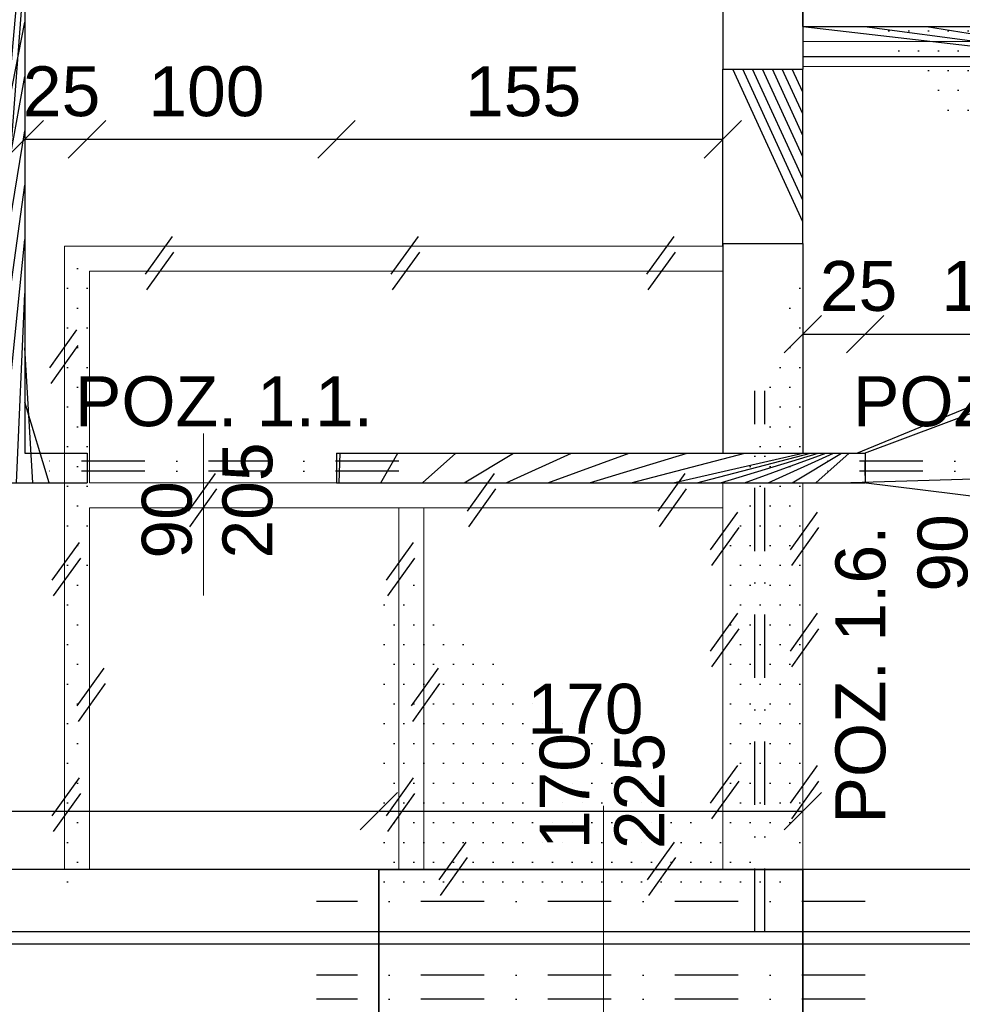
# Model space of a CAD drawing. Header units: millimetres. Extents: x 6528 to 149658, y 3342 to 12852.
# Tile 64 of 122: x 69993 to 70371, y 7974 to 8368. Entities that reach past the tile are written whole.
import ezdxf

# ---------------------------------------------------------------- set-up
doc = ezdxf.new("R2010")
doc.units = ezdxf.units.MM
doc.linetypes.add('DASHDOTX2', pattern=[50.8, 25.4, -12.7, 0, -12.7])
doc.layers.add('R-TAB', color=1, linetype='Continuous')
doc.styles.get("Standard").update_dxf_attribs({"font": 'arial.ttf'})
doc.dimstyles.new('ISO-25', dxfattribs={"dimtxt": 2.5, "dimasz": 2.5, "dimexe": 1.25, "dimexo": 0.625, "dimtad": 1, "dimtxsty": 'Standard', "dimcen": 2.5, "dimadec": 0, "dimazin": 0, "dimtfac": 1, "dimtmove": 0, "dimatfit": 3, "dimfxl": 1, "dimarcsym": 0})
pattern_1 = [(0, (-1177794257.981769, -935731374.6151185), (3.96875, 7.9375), [0, -7.9375])]
pattern_2 = [(45, (-1177794257.981769, -935731374.6151185), (-11.22532015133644, 11.22532015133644), [])]

# ---------------------------------------------------------------- blocks, each defined once
blk = doc.blocks.new('_Oblique')
at = {"color": 0, "linetype": 'ByBlock', "lineweight": -2}
blk.add_line((-0.5, -0.5), (0.5, 0.5), dxfattribs=at)
blk = doc.blocks.new('*D2302')
at = {"color": 0, "lineweight": -2, "transparency": 16777216}
blk.add_line((69995.06000464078, 8320.479148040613), (70020.06000440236, 8320.479148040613), dxfattribs=at)
at = {"layer": 'Defpoints', "color": 0, "transparency": 16777216}
for p in [(70020.06000440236, 8320.479148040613), (69995.06000464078, 8194.670604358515), (70020.06000440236, 8194.670604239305)]:
    blk.add_point(p, dxfattribs=at)
at = {"color": 0, "lineweight": -2, "transparency": 16777216, "xscale": 15, "yscale": 15, "zscale": 15, "rotation": 180}
blk.add_blockref('_Oblique', (69995.06000464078, 8320.479148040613), dxfattribs=at)
at = {"color": 0, "lineweight": -2, "transparency": 16777216, "xscale": 15, "yscale": 15, "zscale": 15}
blk.add_blockref('_Oblique', (70020.06000440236, 8320.479148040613), dxfattribs=at)
at = {"color": 0, "transparency": 16777216, "insert": (70009.85898869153, 8339.622931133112), "char_height": 20, "attachment_point": 5}
blk.add_mtext('25', dxfattribs=at)
blk = doc.blocks.new('*D2303')
at = {"color": 0, "lineweight": -2, "transparency": 16777216}
blk.add_line((70020.06000440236, 8320.479148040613), (70120.06000464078, 8320.479148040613), dxfattribs=at)
at = {"layer": 'Defpoints', "color": 0, "transparency": 16777216}
for p in [(70120.06000464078, 8320.479148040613), (70020.06000440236, 8194.670604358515), (70120.06000464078, 8194.670604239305)]:
    blk.add_point(p, dxfattribs=at)
at = {"color": 0, "lineweight": -2, "transparency": 16777216, "xscale": 15, "yscale": 15, "zscale": 15, "rotation": 180}
blk.add_blockref('_Oblique', (70020.06000440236, 8320.479148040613), dxfattribs=at)
at = {"color": 0, "lineweight": -2, "transparency": 16777216, "xscale": 15, "yscale": 15, "zscale": 15}
blk.add_blockref('_Oblique', (70120.06000464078, 8320.479148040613), dxfattribs=at)
at = {"color": 0, "transparency": 16777216, "insert": (70067.93488185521, 8339.622931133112), "char_height": 20, "attachment_point": 5}
blk.add_mtext('100', dxfattribs=at)
blk = doc.blocks.new('*D2304')
at = {"color": 0, "lineweight": -2, "transparency": 16777216}
blk.add_line((70120.06000464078, 8320.479148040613), (70275.06000464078, 8320.479148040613), dxfattribs=at)
at = {"layer": 'Defpoints', "color": 0, "transparency": 16777216}
for p in [(70275.06000464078, 8320.479148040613), (70120.06000464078, 8194.670604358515), (70275.06000464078, 8194.670604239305)]:
    blk.add_point(p, dxfattribs=at)
at = {"color": 0, "lineweight": -2, "transparency": 16777216, "xscale": 15, "yscale": 15, "zscale": 15, "rotation": 180}
blk.add_blockref('_Oblique', (70120.06000464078, 8320.479148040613), dxfattribs=at)
at = {"color": 0, "lineweight": -2, "transparency": 16777216, "xscale": 15, "yscale": 15, "zscale": 15}
blk.add_blockref('_Oblique', (70275.06000464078, 8320.479148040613), dxfattribs=at)
at = {"color": 0, "transparency": 16777216, "insert": (70194.93430154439, 8339.622931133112), "char_height": 20, "attachment_point": 5}
blk.add_mtext('155', dxfattribs=at)
blk = doc.blocks.new('*D2305')
at = {"color": 0, "lineweight": -2, "transparency": 16777216}
blk.add_line((70307.06000440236, 8242.387402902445), (70332.06000416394, 8242.387402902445), dxfattribs=at)
at = {"layer": 'Defpoints', "color": 0, "transparency": 16777216}
for p in [(70332.06000416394, 8242.387402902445), (70307.06000440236, 8194.670604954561), (70332.06000416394, 8194.670604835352)]:
    blk.add_point(p, dxfattribs=at)
at = {"color": 0, "lineweight": -2, "transparency": 16777216, "xscale": 15, "yscale": 15, "zscale": 15, "rotation": 180}
blk.add_blockref('_Oblique', (70307.06000440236, 8242.387402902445), dxfattribs=at)
at = {"color": 0, "lineweight": -2, "transparency": 16777216, "xscale": 15, "yscale": 15, "zscale": 15}
blk.add_blockref('_Oblique', (70332.06000416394, 8242.387402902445), dxfattribs=at)
at = {"color": 0, "transparency": 16777216, "insert": (70329.44879787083, 8261.531185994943), "char_height": 20, "attachment_point": 5}
blk.add_mtext('25', dxfattribs=at)
blk = doc.blocks.new('*D2306')
at = {"color": 0, "lineweight": -2, "transparency": 16777216}
blk.add_line((70332.06000416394, 8242.387402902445), (70432.06000440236, 8242.387402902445), dxfattribs=at)
at = {"layer": 'Defpoints', "color": 0, "transparency": 16777216}
for p in [(70432.06000440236, 8242.387402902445), (70332.06000416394, 8194.670604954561), (70432.06000440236, 8194.670604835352)]:
    blk.add_point(p, dxfattribs=at)
at = {"color": 0, "lineweight": -2, "transparency": 16777216, "xscale": 15, "yscale": 15, "zscale": 15, "rotation": 180}
blk.add_blockref('_Oblique', (70332.06000416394, 8242.387402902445), dxfattribs=at)
at = {"color": 0, "lineweight": -2, "transparency": 16777216, "xscale": 15, "yscale": 15, "zscale": 15}
blk.add_blockref('_Oblique', (70432.06000440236, 8242.387402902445), dxfattribs=at)
at = {"color": 0, "transparency": 16777216, "insert": (70386.03277557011, 8261.531185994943), "char_height": 20, "attachment_point": 5}
blk.add_mtext('100', dxfattribs=at)
blk = doc.blocks.new('*D2540')
at = {"color": 0, "lineweight": -2, "transparency": 16777216}
blk.add_line((69777.0600048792, 8051.055982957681), (70137.06000440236, 8051.055982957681), dxfattribs=at)
at = {"layer": 'Defpoints', "color": 0, "transparency": 16777216}
for p in [(70137.06000440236, 8051.055982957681), (69777.0600048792, 8027.670604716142), (70137.06000440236, 8027.670604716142)]:
    blk.add_point(p, dxfattribs=at)
at = {"color": 0, "lineweight": -2, "transparency": 16777216, "xscale": 15, "yscale": 15, "zscale": 15, "rotation": 180}
blk.add_blockref('_Oblique', (69777.0600048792, 8051.055982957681), dxfattribs=at)
at = {"color": 0, "lineweight": -2, "transparency": 16777216, "xscale": 15, "yscale": 15, "zscale": 15}
blk.add_blockref('_Oblique', (70137.06000440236, 8051.055982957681), dxfattribs=at)
at = {"color": 0, "transparency": 16777216, "insert": (69915.3855621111, 8070.19976605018), "char_height": 20, "attachment_point": 5}
blk.add_mtext('360', dxfattribs=at)
blk = doc.blocks.new('*D2541')
at = {"color": 0, "lineweight": -2, "transparency": 16777216}
blk.add_line((70137.06000440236, 8051.055982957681), (70307.06000464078, 8051.055982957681), dxfattribs=at)
at = {"layer": 'Defpoints', "color": 0, "transparency": 16777216}
for p in [(70307.06000464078, 8051.055982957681), (70137.06000440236, 8027.670604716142), (70307.06000464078, 8027.670604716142)]:
    blk.add_point(p, dxfattribs=at)
at = {"color": 0, "lineweight": -2, "transparency": 16777216, "xscale": 15, "yscale": 15, "zscale": 15, "rotation": 180}
blk.add_blockref('_Oblique', (70137.06000440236, 8051.055982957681), dxfattribs=at)
at = {"color": 0, "lineweight": -2, "transparency": 16777216, "xscale": 15, "yscale": 15, "zscale": 15}
blk.add_blockref('_Oblique', (70307.06000464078, 8051.055982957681), dxfattribs=at)
at = {"color": 0, "transparency": 16777216, "insert": (70219.92958991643, 8091.997586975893), "char_height": 20, "attachment_point": 5}
blk.add_mtext('170', dxfattribs=at)

msp = doc.modelspace()

# ---------------------------------------------------------------- hatches: boundary and pattern name
h = msp.add_hatch()
h.set_pattern_fill('ANSI31', color=256, scale=5)
h.set_pattern_definition(pattern_2)
h.paths.add_polyline_path([(69845.06000464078, 8194.670604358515), (69777.06000464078, 8194.670604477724), (69777.06000464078, 8182.670604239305), (69845.06000464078, 8182.670604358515)])
h.paths.add_polyline_path([(69855.06000440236, 8194.670604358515), (69845.06000464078, 8194.670604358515), (69845.06000464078, 8182.670604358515), (69855.06000440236, 8182.670604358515)])
h.paths.add_polyline_path([(69995.06000440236, 8545.670604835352), (69983.06000440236, 8545.670604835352), (69983.06000464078, 8194.670604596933), (69958.06000464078, 8194.670604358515), (69958.06000464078, 8182.670604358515), (70011.06000464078, 8182.670604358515), (70011.06000464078, 8194.670604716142), (69995.06000464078, 8194.670604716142)])
h = msp.add_hatch()
h.set_pattern_fill('ANSI31', color=256, scale=5)
h.set_pattern_definition(pattern_2)
h.paths.add_polyline_path([(70255.06000464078, 8182.67060519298), (70332.06000440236, 8182.670604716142), (70332.06000440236, 8194.670604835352), (70307.06000440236, 8194.670604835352), (70120.06000464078, 8194.670604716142), (70120.06000464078, 8182.67060507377)])
h.paths.add_polyline_path([(70432.06000440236, 8194.670604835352), (70432.06000440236, 8182.670604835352), (70547.06000440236, 8182.670604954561), (70547.06000440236, 8152.670604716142), (70559.06000440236, 8152.670604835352), (70559.06000416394, 8435.670604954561), (70547.06000440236, 8435.670604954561), (70547.06000440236, 8365.670604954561), (70517.06000440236, 8365.670604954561), (70517.06000440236, 8353.670604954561), (70547.06000440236, 8353.670604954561), (70547.06000440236, 8194.670604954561)])
h.paths.add_polyline_path([(70559.06000440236, 8545.670604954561), (70547.06000440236, 8545.670604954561), (70547.06000440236, 8535.670604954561), (70559.06000440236, 8535.670604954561)])
h.paths.add_polyline_path([(70559.06000440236, 8052.670604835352), (70556.06000440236, 8052.670604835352), (70556.06000440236, 8052.670604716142), (70550.06000440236, 8052.670604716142), (70547.06000464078, 8052.670604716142), (70547.06000440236, 8027.670604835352), (70559.06000440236, 8027.670604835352)])
h = msp.add_hatch()
h.set_pattern_fill('DOTS', color=256, scale=5)
h.set_pattern_definition(pattern_1)
h.paths.add_polyline_path([(70412.06000440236, 8359.670604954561), (70307.06000440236, 8359.670604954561), (70307.06000440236, 8353.670604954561), (70412.06000440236, 8353.670604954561)])
h.paths.add_polyline_path([(70412.06000440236, 8353.670604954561), (70307.06000440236, 8353.670604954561), (70307.06000440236, 8349.670604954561), (70412.06000440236, 8349.670604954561), (70412.06000440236, 8349.67060519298)])
h.paths.add_polyline_path([(70517.06000440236, 8353.670604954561), (70492.06000440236, 8353.670604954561), (70492.06000440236, 8349.670604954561), (70517.06000440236, 8349.67060507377)])
h.paths.add_polyline_path([(70517.06000440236, 8365.670604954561), (70507.06000440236, 8365.670604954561), (70507.06000440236, 8359.67060507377), (70492.06000440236, 8359.67060507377), (70492.06000440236, 8353.670604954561), (70517.06000440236, 8353.670604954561)])
h.paths.add_polyline_path([(70517.06000440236, 8545.670604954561), (70507.06000440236, 8545.670604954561), (70507.06000440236, 8365.670604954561), (70517.06000440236, 8365.670604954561)])
h = msp.add_hatch()
h.set_pattern_fill('ANSI31', color=256, scale=5)
h.set_pattern_definition(pattern_2)
h.paths.add_polyline_path([(70507.06000440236, 8365.670604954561), (70307.06000440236, 8365.670604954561), (70307.06000440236, 8359.670604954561), (70412.06000440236, 8359.670604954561), (70492.06000440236, 8359.670604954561), (70492.06000440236, 8359.67060507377), (70507.06000440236, 8359.67060507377)])
h.paths.add_polyline_path([(70492.06000440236, 8359.670604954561), (70412.06000440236, 8359.670604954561), (70412.06000440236, 8353.670604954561), (70492.06000440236, 8353.670604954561)])
h.paths.add_polyline_path([(70412.06000440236, 8359.670604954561), (70307.06000440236, 8359.670604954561), (70307.06000440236, 8353.670604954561), (70412.06000440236, 8353.670604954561)])
h = msp.add_hatch()
h.set_pattern_fill('ANSI31', color=256, scale=5)
h.set_pattern_definition(pattern_2)
h.paths.add_polyline_path([(70307.06000440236, 8348.67060507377), (70275.06000440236, 8348.67060507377), (70275.06000440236, 8278.67060507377), (70307.06000440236, 8278.67060507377)])
h = msp.add_hatch()
h.set_pattern_fill('DOTS', color=256, scale=5)
h.set_pattern_definition(pattern_1)
h.paths.add_polyline_path([(70021.06000464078, 8265.17060507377), (70021.06000464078, 8267.670604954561), (70022.56000464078, 8267.670604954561), (70022.56000464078, 8277.67060519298), (70011.06000464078, 8277.67060519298), (70011.06000464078, 8265.17060507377), (70011.06000464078, 8027.699438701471), (70020.06000464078, 8027.699438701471), (70020.06000464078, 8191.670604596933), (70021.06000464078, 8191.670604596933)])
edge = h.paths.add_edge_path()
edge.add_line((70275.06000464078, 8277.67060507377), (70275.06000440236, 8277.67060507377))
edge.add_line((70275.06000440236, 8277.67060507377), (70045.11885039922, 8277.67060519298))
edge.add_arc((70012.96854775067, 8177.079148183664), 105.6043710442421, 59.07470863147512, 72.27546237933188, ccw=False)
edge.add_line((70067.24074261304, 8267.670604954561), (70275.06000464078, 8267.67060507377))
edge.add_line((70275.06000464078, 8267.67060507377), (70275.06000464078, 8277.67060507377))
edge = h.paths.add_edge_path()
edge.add_line((70045.11885039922, 8277.67060519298), (70027.56000464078, 8277.67060519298))
edge.add_line((70027.56000464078, 8277.67060519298), (70027.56000464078, 8267.670604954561))
edge.add_line((70027.56000464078, 8267.670604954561), (70067.24074261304, 8267.670604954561))
edge.add_arc((70012.96854775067, 8177.079148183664), 105.6043710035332, 59.07470863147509, 72.27546237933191)
h = msp.add_hatch()
h.set_pattern_fill('DOTS', color=256, scale=5)
h.set_pattern_definition(pattern_1)
h.paths.add_polyline_path([(70275.06000440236, 8182.670604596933), (70120.06000464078, 8182.670604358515), (70021.11652701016, 8182.670604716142), (70021.11652701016, 8172.670604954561), (70255.06000464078, 8172.67060519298), (70275.06000440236, 8172.67060507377)])
h.paths.add_polyline_path([(70155.06000464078, 8172.67060507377), (70145.06000464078, 8172.67060507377), (70145.06000464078, 8027.670604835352), (70155.06000464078, 8027.670604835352)])
h = msp.add_hatch()
h.set_pattern_fill('DOTS', color=256, scale=5)
h.set_pattern_definition(pattern_1)
h.paths.add_polyline_path([(70307.06000464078, 8182.670604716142), (70275.06000440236, 8182.670604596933), (70275.06000464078, 8027.670604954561), (70275.0600048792, 8027.670604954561), (70287.06000440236, 8027.670604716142), (70307.06000464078, 8027.670604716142)])
h = msp.add_hatch()
h.set_pattern_fill('DOTS', color=256, scale=5)
h.set_pattern_definition(pattern_1)
h.paths.add_polyline_path([(70137.06000440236, 8027.670604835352), (70137.06000440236, 7959.670604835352), (70307.06000440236, 7959.670604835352), (70307.06000440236, 8027.670604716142)])

# ---------------------------------------------------------------- linework, layer by layer
at = {"lineweight": 30}
for p, q in [((69995.06000440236, 8545.670604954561), (69995.06000464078, 8194.670604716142)), ((70275.06000440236, 8545.670604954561), (70275.06000440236, 8348.67060507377)), ((70307.06000440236, 8545.670604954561), (70307.06000440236, 8348.67060507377)), ((70307.06000440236, 8365.670604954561), (70547.06000440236, 8365.670604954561)), ((70307.06000440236, 8353.670604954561), (70547.06000440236, 8353.670604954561)), ((70275.06000440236, 8348.67060507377), (70307.06000440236, 8348.67060507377)), ((70307.06000440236, 8349.670604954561), (70307.06000440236, 8348.67060507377)), ((70275.06000440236, 8278.67060507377), (70275.06000440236, 8277.67060519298)), ((70275.06000440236, 8278.67060507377), (70307.06000440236, 8278.67060507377)), ((70275.06000464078, 8277.67060507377), (70275.06000464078, 8194.670604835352)), ((70307.06000440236, 8278.67060507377), (70307.06000440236, 8194.670604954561)), ((69995.06000464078, 8194.670604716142), (70020.0600048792, 8194.670604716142)), ((70020.06000464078, 8194.670604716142), (70020.06000464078, 8182.670604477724)), ((70120.06000464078, 8194.670604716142), (70332.06000416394, 8194.670604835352)), ((70120.06000464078, 8194.670604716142), (70120.06000464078, 8182.670604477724)), ((70332.06000440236, 8194.670604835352), (70332.06000440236, 8182.670604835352)), ((69958.06000464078, 8182.670604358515), (70020.06000464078, 8182.670604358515)), ((70120.06000464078, 8182.670604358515), (70332.06000440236, 8182.670604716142)), ((70011.06000464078, 8027.670604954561), (69973.06000440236, 8027.67060519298)), ((70287.06000440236, 8027.670604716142), (70011.06000464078, 8027.670604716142)), ((70137.06000440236, 7959.670604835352), (70137.06000440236, 8027.670604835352)), ((70275.0600048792, 8027.670604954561), (70155.06000440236, 8027.670604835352)), ((70515.06000440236, 8027.670604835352), (70287.06000440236, 8027.670604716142)), ((70307.06000440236, 7959.670604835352), (70307.06000440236, 8027.670604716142)), ((70515.06000440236, 8002.670604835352), (69973.06000440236, 8002.670604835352)), ((70515.06000440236, 7997.670604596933), (69973.06000440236, 7997.670604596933))]:
    msp.add_line(p, q, dxfattribs=at)
for p, q in [((70307.06000440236, 8545.670604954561), (70307.06000440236, 8348.67060507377)), ((70307.06000440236, 8545.670604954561), (70307.06000440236, 8348.67060507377)), ((70307.06000440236, 8365.670604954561), (70307.06000440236, 8425.670604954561)), ((70307.06000440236, 8349.670604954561), (70307.06000440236, 8348.67060507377)), ((70275.06000440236, 8277.67060507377), (70275.06000440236, 8278.67060507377)), ((70307.06000440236, 8278.67060507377), (70307.06000440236, 8277.670604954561)), ((69995.06000464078, 8194.670604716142), (70020.06000464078, 8194.670604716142)), ((70307.06000440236, 8194.670604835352), (70332.06000440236, 8194.670604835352)), ((70020.06000464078, 8191.670604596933), (70020.06000464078, 8185.670604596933)), ((70332.06000440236, 8185.670604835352), (70332.06000440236, 8191.670604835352)), ((70137.06000440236, 8027.670604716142), (70307.06000440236, 8027.670604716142)), ((70275.06000464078, 8027.670604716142), (70155.06000464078, 8027.670604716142)), ((70307.06000440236, 8027.670604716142), (70307.06000440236, 7959.670604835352))]:
    msp.add_line(p, q)
at = {"lineweight": 0}
for p, q in [((70307.06000440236, 8359.670604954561), (70412.06000440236, 8359.670604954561)), ((70307.06000440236, 8349.670604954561), (70412.06000440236, 8349.670604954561)), ((70275.06000440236, 8182.670604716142), (70275.06000464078, 8027.670604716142)), ((70307.06000464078, 8182.670604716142), (70307.06000464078, 8027.670604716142))]:
    msp.add_line(p, q, dxfattribs=at)
at = {"linetype": 'Continuous', "lineweight": 30}
for p, q in [((70275.06000440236, 8278.67060507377), (70275.06000440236, 8348.67060507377)), ((70307.06000440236, 8278.67060507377), (70307.06000440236, 8348.67060507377))]:
    msp.add_line(p, q, dxfattribs=at)
at = {"color": 1}
for p, q in [((70043.48753731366, 8266.35519386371), (70054.35508148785, 8281.503531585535)), ((70142.08941404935, 8266.35519386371), (70152.95695822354, 8281.503531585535)), ((70244.60753886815, 8266.35519386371), (70255.47508304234, 8281.503531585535)), ((70044.024355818, 8260.096436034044), (70054.89189999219, 8275.244773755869)), ((70142.62623255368, 8260.096436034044), (70153.49377672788, 8275.244773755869)), ((70245.14435737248, 8260.096436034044), (70256.01190154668, 8275.244773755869)), ((70005.08941404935, 8228.875960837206), (70015.95695822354, 8244.02429855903)), ((70005.62623255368, 8222.61720300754), (70016.49377672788, 8237.765540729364)), ((70060.7456428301, 8171.35519386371), (70071.61318700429, 8186.503531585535)), ((70172.65145723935, 8171.355194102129), (70183.51900141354, 8186.503531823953)), ((70249.08941404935, 8171.355194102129), (70259.95695822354, 8186.503531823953)), ((70061.28246133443, 8165.096436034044), (70072.15000550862, 8180.244773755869)), ((70173.18827574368, 8165.096436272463), (70184.05581991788, 8180.244773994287)), ((70249.62623255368, 8165.096436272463), (70260.49377672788, 8180.244773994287)), ((70270.11738174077, 8155.853378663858), (70280.98492591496, 8171.001716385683)), ((70302.11738197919, 8155.853378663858), (70312.98492615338, 8171.001716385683)), ((70270.6542002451, 8149.594620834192), (70281.5217444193, 8164.742958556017)), ((70302.65420048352, 8149.594620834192), (70313.52174465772, 8164.742958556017)), ((70006.11738174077, 8143.659232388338), (70016.98492591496, 8158.807570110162)), ((70140.11738174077, 8143.659232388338), (70150.98492591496, 8158.807570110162)), ((70006.6542002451, 8137.400474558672), (70017.5217444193, 8152.548812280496)), ((70140.6542002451, 8137.400474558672), (70151.5217444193, 8152.548812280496)), ((70270.11738174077, 8115.238515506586), (70280.98492591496, 8130.38685322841)), ((70302.11738197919, 8115.238515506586), (70312.98492615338, 8130.38685322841)), ((70270.6542002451, 8108.97975767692), (70281.5217444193, 8124.128095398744)), ((70302.65420048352, 8108.97975767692), (70313.52174465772, 8124.128095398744)), ((70016.11738174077, 8093.281052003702), (70026.98492591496, 8108.429389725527)), ((70150.11738174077, 8093.281052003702), (70160.98492591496, 8108.429389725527)), ((70016.6542002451, 8087.022294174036), (70027.5217444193, 8102.17063189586)), ((70150.6542002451, 8087.022294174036), (70161.5217444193, 8102.17063189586)), ((70270.11738174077, 8054.198303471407), (70280.98492591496, 8069.346641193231)), ((70302.11738197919, 8054.198303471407), (70312.98492615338, 8069.346641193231)), ((70006.11738174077, 8049.198303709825), (70016.98492591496, 8064.34664143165)), ((70140.11738174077, 8049.198303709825), (70150.98492591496, 8064.34664143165)), ((70270.6542002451, 8047.939545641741), (70281.5217444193, 8063.087883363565)), ((70302.65420048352, 8047.939545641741), (70313.52174465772, 8063.087883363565)), ((70006.6542002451, 8042.939545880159), (70017.5217444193, 8058.087883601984)), ((70140.6542002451, 8042.939545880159), (70151.5217444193, 8058.087883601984)), ((70161.28133337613, 8023.509159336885), (70172.14887755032, 8038.65749705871)), ((70244.76922814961, 8023.509159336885), (70255.6367723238, 8038.65749705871)), ((70161.81815188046, 8017.250401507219), (70172.68569605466, 8032.398739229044)), ((70245.30604665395, 8017.250401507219), (70256.17359082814, 8032.398739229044))]:
    msp.add_line(p, q, dxfattribs=at)
at = {"lineweight": 20}
for p, q in [((70275.06000464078, 8277.67060507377), (70011.06000464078, 8277.67060519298)), ((70011.06000464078, 8265.17060507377), (70011.06000464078, 8277.670604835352)), ((70011.06000464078, 8027.670604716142), (70011.06000464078, 8265.17060507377)), ((70275.06000464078, 8267.67060507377), (70021.06000464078, 8267.670604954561)), ((70021.06000464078, 8265.17060507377), (70021.06000464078, 8267.670604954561)), ((70021.06000464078, 8182.670604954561), (70021.06000464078, 8265.17060507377)), ((70066.71623342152, 8137.564592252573), (70066.71623342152, 8202.476100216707)), ((70255.06000464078, 8182.67060519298), (70021.06000464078, 8182.670604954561)), ((70255.06000464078, 8182.67060519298), (70120.06000464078, 8182.670604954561)), ((70175.06000464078, 8182.67060507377), (70123.06000464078, 8182.670604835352)), ((70275.06000464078, 8182.67060507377), (70255.06000464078, 8182.67060519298)), ((70255.06000464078, 8172.67060519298), (70021.06000464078, 8172.670604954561)), ((70021.06000464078, 8027.670604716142), (70021.06000464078, 8172.670604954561)), ((70145.06000464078, 8172.67060507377), (70123.06000464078, 8172.670604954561)), ((70145.06000464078, 8027.670604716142), (70145.06000464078, 8172.67060507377)), ((70175.06000464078, 8172.67060519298), (70155.06000464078, 8172.67060507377)), ((70155.06000464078, 8027.670604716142), (70155.06000464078, 8172.67060507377)), ((70275.06000464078, 8172.67060507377), (70255.06000464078, 8172.67060519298)), ((70227.13884537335, 8053.1450685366), (70227.13884537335, 7911.79247582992))]:
    msp.add_line(p, q, dxfattribs=at)
at = {"color": 1, "linetype": 'DASHDOTX2', "lineweight": 30}
for p, q in [((70287.88481633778, 8002.670604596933), (70287.88481633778, 8219.670604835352)), ((70291.8848177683, 8002.670604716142), (70291.88481752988, 8219.670604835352)), ((70145.0600048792, 8191.443086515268), (69995.0600048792, 8191.443086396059)), ((70457.06000464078, 8191.443086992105), (70307.06000464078, 8191.443086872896)), ((70145.0600048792, 8187.443086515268), (69995.0600048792, 8187.443086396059)), ((70457.06000464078, 8187.443086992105), (70307.06000464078, 8187.443086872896)), ((70332.06000440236, 8014.842636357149), (70112.06000464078, 8014.842636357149)), ((70332.06000440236, 7985.27341426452), (70112.06000464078, 7985.27341426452)), ((70332.06000440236, 7975.599879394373), (70112.06000464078, 7975.599879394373))]:
    msp.add_line(p, q, dxfattribs=at)
msp.add_lwpolyline([(70137.06000440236, 8027.670604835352), (70137.06000440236, 7959.670604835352), (70307.06000440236, 7959.670604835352), (70307.06000440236, 8027.670604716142), (70137.06000440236, 8027.670604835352)])

# ---------------------------------------------------------------- texts
at = {"char_height": 40, "attachment_point": 1}
for s, insert in [('\\pi160.3889;STOPA FUNDAMENTOWA POZ. 1.1.\\P\\pi578.41073;1:25', (50139.60131072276, 8323.413713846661)), ('\\pi290.17062;FUNDAMENT POD KOMIN\\P\\pi578.41073;1:25', (52806.88081478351, 8056.015437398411))]:
    msp.add_mtext_dynamic_manual_height_columns(s, width=1257.258024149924, gutter_width=12.5, heights=[0], dxfattribs=dict(at, insert=insert))
at = {"color": 140, "char_height": 20, "attachment_point": 1}
for insert in [(70015.19643681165, 8225.427963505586), (70327.19643657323, 8225.427963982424)]:
    msp.add_mtext_dynamic_manual_height_columns('POZ. 1.1.', width=221.7822774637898, gutter_width=12.5, heights=[0], dxfattribs=dict(at, insert=insert))
at = {"lineweight": 20, "char_height": 20}
for s, insert, attachment_point, rotation in [('205', (70094.65695088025, 8152.326456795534), 7, 90.00000000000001), ('90', (70062.30535118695, 8152.326456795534), 7, 90.00000000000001), ('90', (70353.11765377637, 8139.071844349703), 1, 89.99999999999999), ('170', (70201.54026596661, 8035.797089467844), 1, 90), ('\\pt20;225', (70231.54972760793, 8035.797089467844), 1, 90)]:
    msp.add_mtext_dynamic_manual_height_columns(s, width=37.211574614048, gutter_width=12.5, heights=[0], dxfattribs=dict(at, insert=insert, attachment_point=attachment_point, rotation=rotation))
at = {"color": 140, "insert": (70320.1818365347, 8046.054304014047), "char_height": 20, "attachment_point": 1, "rotation": 90}
msp.add_mtext_dynamic_manual_height_columns('POZ. 1.6.', width=221.7822774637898, gutter_width=12.5, heights=[0], dxfattribs=at)
at = {"layer": 'R-TAB', "color": 0, "ltscale": 24, "char_height": 75, "attachment_point": 1}
for s, insert, width in [('\\pi19.57762;PRZEKROJE ŁAW FUNADAMENTOWYCH\\P\\pi938.76248;1:25', (52722.18076848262, 8439.03246203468), 2065.84350681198), ('\\pi21.28194;RAMA ŻELBETOWA POZ. 2.1 \\P\\pi626.57696;1:25', (29157.85479527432, 8368.098488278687), 1441.472483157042)]:
    msp.add_mtext(s, dxfattribs=dict(at, insert=insert, width=width))

# ---------------------------------------------------------------- dimensions: what is measured, and where the dimension line sits
for base, p1, p2, picture, middle in [((70020.06000440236, 8320.479148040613), (69995.06000464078, 8194.670604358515), (70020.06000440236, 8194.670604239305), '*D2302', (70009.85898869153, 8339.622931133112)), ((70120.06000464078, 8320.479148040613), (70020.06000440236, 8194.670604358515), (70120.06000464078, 8194.670604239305), '*D2303', (70067.93488185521, 8339.622931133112)), ((70275.06000464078, 8320.479148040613), (70120.06000464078, 8194.670604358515), (70275.06000464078, 8194.670604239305), '*D2304', (70194.93430154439, 8339.622931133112)), ((70332.06000416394, 8242.387402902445), (70307.06000440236, 8194.670604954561), (70332.06000416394, 8194.670604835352), '*D2305', (70329.44879787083, 8261.531185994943)), ((70432.06000440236, 8242.387402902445), (70332.06000416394, 8194.670604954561), (70432.06000440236, 8194.670604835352), '*D2306', (70386.03277557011, 8261.531185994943)), ((70307.06000464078, 8051.055982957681), (70137.06000440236, 8027.670604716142), (70307.06000464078, 8027.670604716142), '*D2541', (70219.92958991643, 8091.997586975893)), ((70137.06000440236, 8051.055982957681), (69777.0600048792, 8027.670604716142), (70137.06000440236, 8027.670604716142), '*D2540', (69915.3855621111, 8070.19976605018))]:
    dim = msp.add_linear_dim(base=base, p1=p1, p2=p2, dimstyle='ISO-25', override={"dimtxt": 20, "dimasz": 15, "dimblk1": 'Oblique', "dimblk2": 'Oblique', "dimsah": 1, "dimse1": 1, "dimse2": 1, "dimtmove": 2})
    dim.commit()
    dim.dimension.update_dxf_attribs({"geometry": picture, "text_midpoint": middle, "dimtype": 160})

doc.saveas('drawing.dxf')
